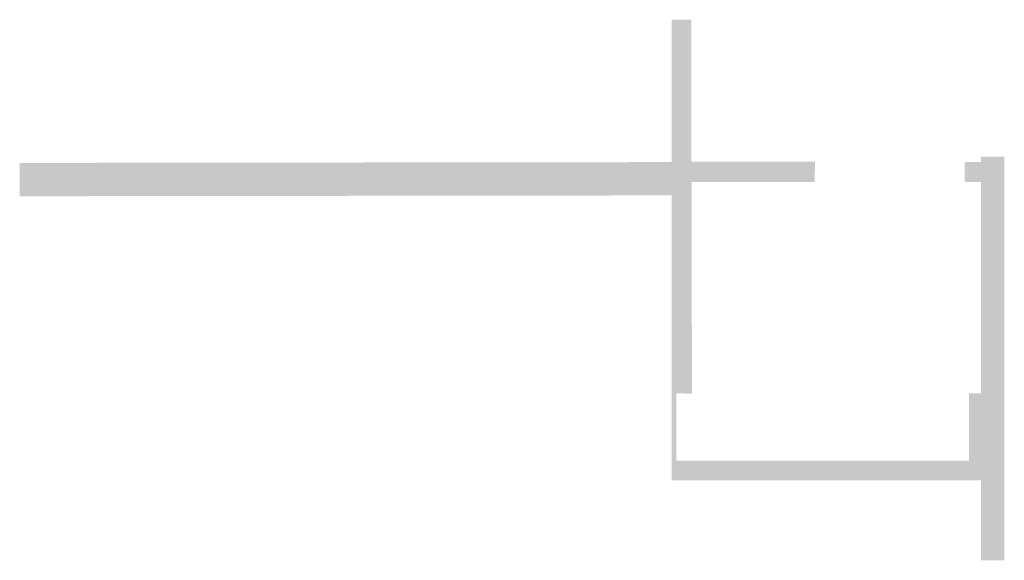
# Model space of a CAD drawing. Header units: millimetres. Extents: x 74561 to 128111, y -68197 to -28273.
# Tile 26 of 26: x 127519 to 128111, y -35443 to -35118. Entities that reach past the tile are written whole.
import ezdxf

# ---------------------------------------------------------------- set-up
doc = ezdxf.new("R2010")
doc.units = ezdxf.units.MM
doc.layers.add('wypełnienie istn..KF', color=251, linetype='Continuous', lineweight=9)

msp = doc.modelspace()

# ---------------------------------------------------------------- hatches: boundary and pattern name
at = {"layer": 'wypełnienie istn..KF', "true_color": 0xc8c8c8}
h = msp.add_hatch(color=9, dxfattribs=at)
h.dxf.hatch_style = 1
edge = h.paths.add_edge_path()
edge.add_line((127518.8, -35224.01), (127518.77, -35203.99))
edge.add_line((127518.77, -35203.99), (127910.75, -35203.5))
edge.add_line((127910.75, -35203.5), (127910.75, -35117.95))
edge.add_line((127910.75, -35117.95), (127922.64, -35117.95))
edge.add_line((127922.64, -35117.95), (127922.54, -35203.26))
edge.add_line((127922.54, -35203.26), (127996.82, -35203.26))
edge.add_line((127996.82, -35203.26), (127996.8, -35215.37))
edge.add_line((127996.8, -35215.37), (127922.72, -35215.37))
edge.add_line((127922.72, -35215.37), (127922.93, -35342.55))
edge.add_line((127922.93, -35342.55), (127913.47, -35342.45))
edge.add_line((127913.47, -35342.45), (127913.47, -35382.95))
edge.add_line((127913.47, -35382.95), (128089.47, -35382.95))
edge.add_line((128089.47, -35382.95), (128089.47, -35342.45))
edge.add_line((128089.47, -35342.45), (128096.72, -35342.45))
edge.add_line((128096.72, -35342.45), (128096.72, -35215.48))
edge.add_line((128096.72, -35215.48), (128086.8, -35215.48))
edge.add_line((128086.8, -35215.48), (128086.82, -35203.47))
edge.add_line((128086.82, -35203.47), (128096.72, -35203.47))
edge.add_line((128096.72, -35203.47), (128096.72, -35200.21))
edge.add_line((128096.72, -35200.21), (128110.72, -35200.21))
edge.add_line((128110.72, -35200.21), (128110.72, -35442.71))
edge.add_line((128110.72, -35442.71), (128096.72, -35442.71))
edge.add_line((128096.72, -35442.71), (128096.72, -35394.71))
edge.add_line((128096.72, -35394.71), (127910.78, -35394.71))
edge.add_line((127910.78, -35394.71), (127910.78, -35223.51))
edge.add_line((127910.78, -35223.51), (127518.97, -35224.01))

doc.saveas('drawing.dxf')
